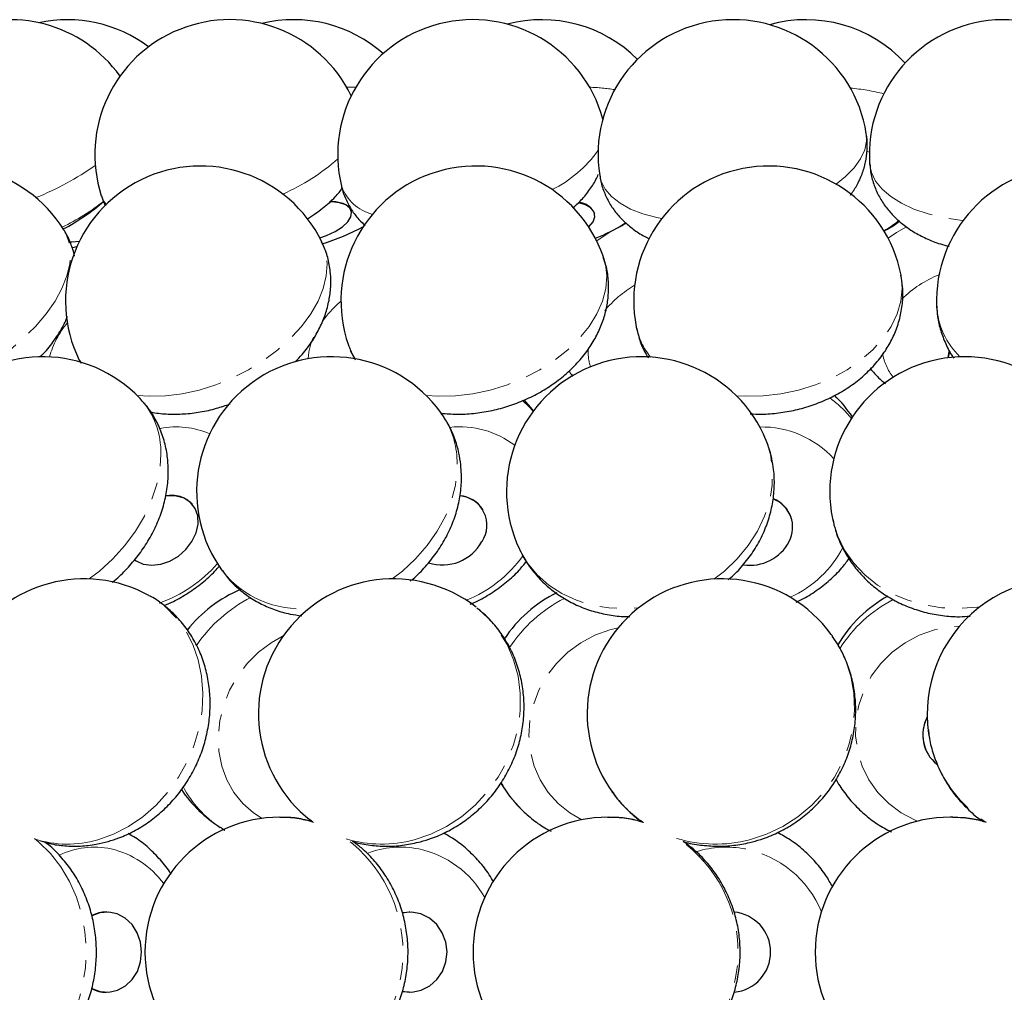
# Model space of a CAD drawing. Header units: millimetres. Extents: x 0 to 841, y 0 to 1481.
# Tile 24 of 29: x 546 to 619, y 1290 to 1362. Entities that reach past the tile are written whole.
import ezdxf

# ---------------------------------------------------------------- set-up
doc = ezdxf.new("R2010")
doc.units = ezdxf.units.MM
doc.linetypes.add('SLD-Combinazione-di-due-tratteggi', pattern=[12.7, 6.35, -1.27, 1.27, -1.27, 1.27, -1.27])
doc.linetypes.add('SLD-Solido', pattern=[0])

msp = doc.modelspace()

# ---------------------------------------------------------------- linework, layer by layer
at = {"color": 8, "linetype": 'SLD-Combinazione-di-due-tratteggi', "lineweight": 18}
for p, q in [((608.518, 1352.167), (608.668, 1352.13)), ((567.034, 1347.181), (567.616, 1347.568)), ((550.113, 1336.707), (550.187, 1336.563)), ((567.273, 1302.594), (567.431, 1302.474))]:
    msp.add_line(p, q, dxfattribs=at)
at = {"color": 7, "linetype": 'SLD-Solido', "lineweight": 25}
for p, q in [((551.946, 1348.401), (551.807, 1348.379)), ((551.866, 1348.429), (551.943, 1348.441)), ((570.273, 1347.771), (570.262, 1347.81)), ((567.039, 1347.174), (567.772, 1347.68)), ((567.616, 1347.568), (567.772, 1347.68)), ((588.313, 1347.546), (588.306, 1347.585)), ((588.364, 1345.743), (588.982, 1346)), ((549.575, 1345.04), (549.945, 1345.125)), ((550.126, 1336.71), (550.243, 1336.496)), ((558.502, 1326.009), (558.483, 1326.031)), ((580.03, 1325.616), (580.016, 1325.639)), ((602.877, 1325.039), (602.87, 1325.061)), ((605.925, 1316.27), (605.841, 1316.387)), ((613.027, 1309.295), (613.059, 1309.051)), ((612.852, 1307.829), (612.857, 1307.818)), ((589.591, 1304.729), (589.673, 1304.615)), ((567.203, 1302.648), (567.273, 1302.594)), ((567.206, 1302.665), (567.418, 1302.484)), ((614.853, 1302.835), (614.656, 1302.837)), ((552.14, 1295.812), (552.118, 1295.812)), ((574.58, 1295.812), (574.564, 1295.812)), ((552.118, 1289.862), (552.14, 1289.862)), ((574.564, 1289.862), (574.58, 1289.862))]:
    msp.add_line(p, q, dxfattribs=at)
at = {"color": 8, "linetype": 'SLD-Combinazione-di-due-tratteggi', "lineweight": 18, "flags": 128}
for points in [[(569.932, 1356.94), (569.959, 1356.94), (570.608, 1356.938)], [(606.196, 1349.761), (606.893, 1350.312), (607.533, 1350.956), (608.013, 1351.619), (608.325, 1352.287), (608.462, 1352.948), (608.441, 1353.491)], [(608.69, 1351.266), (608.823, 1350.613), (609.132, 1349.982), (609.612, 1349.386), (610.253, 1348.836), (611.044, 1348.342), (611.971, 1347.912), (613.018, 1347.553), (614.165, 1347.273), (615.393, 1347.077), (615.613, 1347.051)], [(588.682, 1350.395), (588.786, 1349.982), (589.088, 1349.386), (589.559, 1348.836), (590.191, 1348.342), (590.972, 1347.912), (591.889, 1347.553), (592.925, 1347.273), (593.282, 1347.201)], [(534.932, 1334.111), (535.82, 1334.03), (536.887, 1334.06), (538.018, 1334.215), (539.193, 1334.493), (540.39, 1334.889), (541.589, 1335.395), (542.768, 1336.004), (543.907, 1336.703), (544.984, 1337.481), (545.98, 1338.323), (546.878, 1339.215), (547.662, 1340.14), (548.318, 1341.082), (548.833, 1342.025), (549.2, 1342.951), (549.411, 1343.844), (549.462, 1344.688), (549.353, 1345.468), (549.085, 1346.169), (548.976, 1346.36)], [(588.461, 1345.553), (589.397, 1346.169), (589.682, 1346.335)], [(590.638, 1346.896), (590.533, 1346.827), (589.987, 1346.5)], [(590.019, 1346.519), (590.543, 1346.781), (590.677, 1346.843)], [(610.06, 1345.739), (610.683, 1346.169), (611.415, 1346.599)], [(554.391, 1334.103), (555.336, 1334.03), (556.515, 1334.06), (557.741, 1334.215), (558.99, 1334.493), (560.242, 1334.889), (561.473, 1335.395), (562.662, 1336.004), (563.787, 1336.703), (564.829, 1337.481), (565.768, 1338.323), (566.588, 1339.215), (567.275, 1340.14), (567.816, 1341.082), (568.201, 1342.025), (568.423, 1342.951), (568.48, 1343.844), (568.369, 1344.688), (568.092, 1345.468), (568.083, 1345.487)], [(575.826, 1334.089), (576.73, 1334.03), (577.993, 1334.06), (579.283, 1334.215), (580.577, 1334.493), (581.852, 1334.889), (583.085, 1335.395), (584.254, 1336.004), (585.339, 1336.703), (586.319, 1337.481), (587.178, 1338.323), (587.901, 1339.215), (588.473, 1340.14), (588.885, 1341.082), (589.131, 1342.025), (589.204, 1342.951), (589.104, 1343.844), (588.959, 1344.367)], [(598.821, 1334.063), (599.477, 1334.03), (600.792, 1334.06), (602.115, 1334.215), (603.421, 1334.493), (604.688, 1334.889), (605.893, 1335.395), (607.013, 1336.004), (608.031, 1336.703), (608.926, 1337.481), (609.684, 1338.323), (610.29, 1339.215), (610.734, 1340.14), (611.008, 1341.082), (611.107, 1342.025), (611.029, 1342.951), (611.018, 1343.011)], [(570.059, 1337.826), (570.382, 1337.107), (570.566, 1336.807)], [(582.964, 1333.726), (583.46, 1333.252), (583.751, 1332.923)], [(601.338, 1329.713), (601.017, 1330.783), (600.83, 1331.216)], [(550.846, 1320.494), (551.611, 1321.082), (552.597, 1321.982), (553.491, 1322.971), (554.276, 1324.031), (554.938, 1325.144), (555.465, 1326.289), (555.848, 1327.445), (556.08, 1328.594), (556.158, 1329.713)], [(573.298, 1320.501), (574.059, 1321.082), (575.039, 1321.982), (575.908, 1322.971), (576.65, 1324.031), (577.252, 1325.144), (577.704, 1326.289), (577.996, 1327.445), (578.126, 1328.594), (578.088, 1329.713)], [(597.152, 1320.483), (597.926, 1321.082), (598.875, 1321.982), (599.697, 1322.971), (600.378, 1324.031), (600.906, 1325.144), (601.271, 1326.289), (601.466, 1327.445), (601.488, 1328.594), (601.338, 1329.713)], [(605.931, 1324.967), (605.975, 1324.765), (606.322, 1323.668), (606.837, 1322.63), (607.511, 1321.669), (608.331, 1320.803), (609.283, 1320.046), (610.351, 1319.413), (611.514, 1318.915), (612.752, 1318.56), (614.044, 1318.355), (615.366, 1318.304), (616.694, 1318.407), (616.861, 1318.431)], [(582.731, 1322.707), (582.768, 1322.63), (583.333, 1321.669), (584.049, 1320.803), (584.903, 1320.046), (585.88, 1319.413), (586.962, 1318.915), (588.13, 1318.56), (589.364, 1318.355), (590.64, 1318.304), (591.577, 1318.363)], [(551.484, 1301.165), (552.642, 1301.579), (553.762, 1302.152), (554.822, 1302.874), (555.805, 1303.732), (556.693, 1304.711), (557.469, 1305.794), (558.12, 1306.96), (558.635, 1308.189), (559.004, 1309.46), (559.221, 1310.749), (559.282, 1312.034), (559.185, 1313.291), (558.933, 1314.499), (558.529, 1315.635), (557.982, 1316.68), (557.3, 1317.614), (556.497, 1318.422), (555.586, 1319.088), (555.275, 1319.269)], [(574.937, 1301.165), (576.163, 1301.579), (577.339, 1302.152), (578.445, 1302.874), (579.46, 1303.732), (580.367, 1304.711), (581.15, 1305.794), (581.795, 1306.96), (582.289, 1308.189), (582.625, 1309.46), (582.796, 1310.749), (582.8, 1312.034), (582.635, 1313.291), (582.306, 1314.499), (581.818, 1315.635), (581.179, 1316.68), (580.401, 1317.614), (579.516, 1318.408)], [(587.367, 1302.648), (586.47, 1303.155), (585.602, 1303.844), (584.86, 1304.666), (584.26, 1305.602), (583.818, 1306.628), (583.542, 1307.722), (583.44, 1308.858), (583.514, 1310.008), (583.762, 1311.146), (584.178, 1312.246), (584.754, 1313.282), (585.474, 1314.228), (586.323, 1315.064), (587.28, 1315.769), (588.323, 1316.328), (589.427, 1316.726), (590.05, 1316.873)], [(612.233, 1302.539), (612.053, 1302.614), (611.026, 1303.155), (610.101, 1303.844), (609.299, 1304.666), (608.64, 1305.602), (608.138, 1306.628), (607.806, 1307.722), (607.651, 1308.858), (607.678, 1310.008), (607.884, 1311.146), (608.266, 1312.246), (608.814, 1313.282), (609.516, 1314.228), (610.355, 1315.064), (611.312, 1315.769), (612.364, 1316.328), (613.486, 1316.726), (614.653, 1316.954), (615.36, 1317.008)], [(563.661, 1302.749), (563.026, 1303.155), (562.237, 1303.844), (561.573, 1304.666), (561.048, 1305.602), (560.675, 1306.628), (560.462, 1307.722), (560.415, 1308.858), (560.535, 1310.008), (560.819, 1311.146), (561.26, 1312.246), (561.848, 1313.282), (562.569, 1314.228), (563.406, 1315.064), (564.339, 1315.769), (565.227, 1316.27)], [(599.787, 1301.165), (601.049, 1301.579), (602.253, 1302.152), (603.377, 1302.874), (604.4, 1303.732), (605.305, 1304.711), (606.075, 1305.794), (606.697, 1306.96), (607.159, 1308.189), (607.453, 1309.46), (607.575, 1310.749), (607.521, 1312.034), (607.293, 1313.291), (606.894, 1314.499), (606.333, 1315.635), (605.925, 1316.27)], [(546.864, 1284.469), (547.36, 1284.891), (548.195, 1285.771), (548.926, 1286.777), (549.538, 1287.892), (550.022, 1289.094), (550.368, 1290.364), (550.57, 1291.677), (550.625, 1293.011), (550.531, 1294.343), (550.291, 1295.647), (549.908, 1296.901), (549.39, 1298.082), (548.746, 1299.17), (547.986, 1300.145), (547.126, 1300.99), (546.804, 1301.251)]]:
    msp.add_lwpolyline(points, dxfattribs=at)
at = {"color": 7, "linetype": 'SLD-Solido', "lineweight": 25, "flags": 128}
for points in [[(567.94, 1345.767), (568.442, 1345.946), (569.079, 1346.248), (569.612, 1346.594), (570.006, 1346.964), (570.237, 1347.334), (570.29, 1347.681), (570.163, 1347.982), (569.862, 1348.22), (569.407, 1348.378), (568.827, 1348.448), (568.669, 1348.451)], [(568.714, 1348.489), (569.12, 1348.463), (569.641, 1348.348), (570.022, 1348.149), (570.238, 1347.877), (570.262, 1347.81)], [(587.868, 1346.585), (587.879, 1346.594), (588.188, 1346.964), (588.321, 1347.334), (588.271, 1347.681), (588.04, 1347.982), (587.643, 1348.22), (587.113, 1348.377)], [(589.987, 1346.5), (589.649, 1346.318), (588.982, 1346)], [(549.387, 1345.476), (549.561, 1345.479), (550.138, 1345.537)], [(614.515, 1336.887), (614.546, 1337.193), (614.588, 1337.353)], [(614.607, 1337.369), (614.519, 1336.897), (614.519, 1336.888)], [(583.768, 1332.944), (583.551, 1333.223), (583.081, 1333.768)], [(558.462, 1323.268), (558.768, 1323.901), (558.915, 1324.546), (558.893, 1325.162), (558.704, 1325.711), (558.36, 1326.157), (557.882, 1326.473), (557.3, 1326.64), (556.651, 1326.646), (556.513, 1326.627)], [(554.218, 1321.918), (554.326, 1321.84), (554.861, 1321.597), (555.481, 1321.51), (556.148, 1321.585), (556.821, 1321.818), (557.457, 1322.193), (558.015, 1322.686), (558.462, 1323.268)], [(581.341, 1305.379), (582.001, 1304.407), (582.905, 1303.384)], [(551.663, 1289.912), (552.313, 1289.868), (552.952, 1290.011), (553.539, 1290.331), (554.039, 1290.809), (554.419, 1291.414), (554.657, 1292.108), (554.736, 1292.848), (554.651, 1293.588), (554.41, 1294.28), (554.025, 1294.882), (553.522, 1295.355), (552.932, 1295.67), (552.293, 1295.806), (551.644, 1295.757), (551.041, 1295.532)], [(574.048, 1295.76), (574.378, 1295.805), (574.564, 1295.812)], [(574.068, 1289.912), (574.766, 1289.868), (575.453, 1290.011), (576.085, 1290.331), (576.622, 1290.809), (577.031, 1291.414), (577.286, 1292.108), (577.371, 1292.848), (577.281, 1293.588), (577.02, 1294.28), (576.607, 1294.882), (576.066, 1295.355), (575.432, 1295.67), (574.744, 1295.806), (574.053, 1295.758)], [(551.037, 1290.143), (551.044, 1290.14), (551.663, 1289.912)], [(574.564, 1289.862), (574.4, 1289.867), (574.057, 1289.911)]]:
    msp.add_lwpolyline(points, dxfattribs=at)
at = {"color": 7, "linetype": 'SLD-Solido', "lineweight": 25}
for centre, radius, start, end in [((545.002, 1351.943), 10, 35.57076, 193.33062), ((549.224, 1351.943), 10, 52.96633, 102.18761), ((561.27, 1351.943), 10, 25.83625, 197.78409), ((566.005, 1351.943), 10, 48.44624, 103.69308), ((579.271, 1351.943), 10, 15.30667, 193.58852), ((584.401, 1351.943), 10, 44.92534, 104.86243), ((598.561, 1351.943), 10, 8.90673, 188.90673), ((603.961, 1351.943), 10, 42.66754, 105.66198), ((618.667, 1351.943), 10, 3.88215, 183.88215), ((540.473, 1341.097), 10, 31.7614, 208.91322), ((559.098, 1341.097), 10, 26.04112, 206.04112), ((579.509, 1341.097), 10, 19.09161, 199.09161), ((601.203, 1341.097), 10, 11.03919, 191.03919), ((623.647, 1341.097), 10, 2.24827, 182.24827), ((541.826, 1360.048), 15.356, 297.5622, 311.20039), ((587.036, 1347.023), 1.388, 23.864, 85.42511), ((563.718, 1360.048), 15.356, 286.67283, 299.05638), ((547.391, 1326.962), 10, 43.89864, 223.89864), ((568.812, 1326.962), 10, 35.94737, 215.94737), ((591.781, 1326.962), 10, 25.1805, 205.1805), ((615.73, 1326.962), 10, 11.50707, 191.50707), ((599.087, 1326.962), 10, 33.67801, 45.5753), ((556.944, 1324.584), 2.112, 43.23634, 101.64711), ((578.154, 1324.477), 2.174, 326.21514, 85.70604), ((578.127, 1324.432), 2.241, 32.5553, 84.98802), ((600.652, 1324.264), 2.356, 19.77009, 67.53469), ((600.71, 1324.309), 2.275, 332.78287, 68.14631), ((577.004, 1324.91), 3.382, 252.58715, 330.95504), ((599.798, 1324.834), 3.327, 261.80839, 331.92937), ((550.467, 1310.501), 10, 61.2606, 235.64517), ((573.395, 1310.501), 10, 52.25448, 232.25448), ((597.757, 1310.501), 10, 36.05788, 216.05788), ((622.954, 1310.501), 10, 8.33564, 188.33564), ((565.958, 1310.501), 10, 112.84853, 141.77409), ((589.93, 1310.501), 10, 116.21472, 146.39201), ((614.929, 1310.501), 10, 119.20725, 149.3145), ((615.444, 1308.944), 2.821, 151.85307, 203.28048), ((615.41, 1308.939), 2.784, 151.78684, 231.3084), ((565.958, 1310.501), 10, 214.10964, 237.38008), ((564.984, 1292.837), 10, 90, 270), ((589.299, 1292.837), 10, 90, 270), ((614.656, 1292.837), 10, 90, 270), ((552.124, 1293.492), 2.319, 90.13978, 117.71959), ((598.373, 1292.836), 2.979, 275.53814, 84.90915), ((552.124, 1292.181), 2.319, 241.83077, 269.86326)]:
    msp.add_arc(centre, radius, start, end, dxfattribs=at)
at = {"color": 8, "linetype": 'SLD-Combinazione-di-due-tratteggi', "lineweight": 18}
for centre, radius, start, end in [((587.526, 1342.469), 14.471, 80.96311, 88.37486), ((606.031, 1342.276), 14.648, 75.3366, 85.17907), ((581.164, 1357.475), 9.052, 296.1598, 324.85759), ((558.999, 1363.148), 15.431, 293.69835, 311.75974), ((538.279, 1369.903), 22.842, 292.19039, 304.76086), ((572.711, 1350.775), 3.374, 200.50171, 255.04882), ((542.32, 1360.455), 15.34, 295.16023, 308.92521), ((553.498, 1349.461), 1.841, 198.115, 221.10333), ((606.209, 1352.592), 7.218, 299.31861, 310.21124), ((616.903, 1335.373), 8.259, 111.78353, 134.80188), ((595.657, 1334.887), 8.585, 120.71237, 140.25944), ((575.133, 1334.528), 8.636, 130.63367, 144.76327), ((619.354, 1341.061), 5.71, 183.58189, 225.96817), ((554.425, 1335.14), 6.765, 140.16665, 164.49739), ((596.403, 1340.199), 5.117, 191.46127, 219.57538), ((571.725, 1336.533), 4.659, 156.13626, 176.60346), ((591.551, 1337.281), 3.717, 175.44381, 196.65323), ((613.714, 1337.979), 4.149, 190.62139, 217.69818), ((601.182, 1327.46), 7.889, 38.73314, 54.91226), ((550.284, 1329.904), 5.876, 358.1364, 42.78812), ((571.676, 1329.069), 6.444, 5.73013, 35.72495), ((557.291, 1325.46), 6.305, 66.75321, 100.76465), ((578.328, 1325.077), 6.695, 52.64721, 96.41568), ((600.703, 1324.558), 7.202, 42.27081, 91.18379), ((575.362, 1327.615), 9.347, 291.52802, 324.89581), ((599.41, 1326.647), 8.238, 294.27794, 332.66952), ((552.79, 1328.15), 9.982, 288.96485, 319.23849), ((566.505, 1325.652), 7.369, 218.23674, 275.01393), ((567.832, 1309.376), 10.955, 117.14121, 145.57486), ((590.936, 1309.507), 10.712, 117.00784, 146.60165), ((615.173, 1309.874), 10.262, 117.54748, 147.91209), ((622.474, 1310.474), 9.522, 188.59534, 237.16324), ((564.863, 1308.737), 7.924, 207.2795, 237.17945), ((589.009, 1309.564), 8.686, 208.44549, 225.08938), ((596.966, 1309.93), 9.025, 216.0827, 235.70886), ((564.98, 1294.526), 8.31, 72.53968, 89.96885), ((589.297, 1293.547), 9.29, 73.41626, 89.98887), ((614.655, 1292.97), 9.867, 74.12502, 88.85392), ((549.247, 1308.681), 7.841, 251.79027, 286.57434), ((572.531, 1309.902), 9.061, 253.08031, 285.39976), ((563.583, 1292.836), 10.518, 307.29577, 53.00426), ((597.271, 1310.746), 9.905, 253.04446, 284.71363), ((588.742, 1292.837), 10.196, 304.46617, 54.93214), ((551.225, 1294.615), 6, 78.00718, 115.68603), ((550.954, 1293.943), 6.715, 36.25108, 76.93628), ((573.932, 1293.736), 6.88, 78.76893, 111.04245), ((573.762, 1293.305), 7.336, 29.30071, 78.11881), ((598.06, 1293.125), 7.492, 79.2255, 106.98369), ((597.985, 1292.948), 7.679, 21.91807, 78.92177)]:
    msp.add_arc(centre, radius, start, end, dxfattribs=at)
at = {"color": 7, "linetype": 'SLD-Solido', "lineweight": 25}
for points, knots in [([(607.271, 1348.936), (607.434, 1349.172), (607.772, 1349.663), (608.145, 1350.49), (608.408, 1351.376), (608.522, 1352.31), (608.529, 1353.025), (608.443, 1353.418), (608.428, 1353.487)], [0, 0, 0, 0, 0.180738, 0.375563, 0.565481, 0.752526, 0.956532, 1, 1, 1, 1]), ([(608.709, 1351.262), (608.721, 1351.068), (608.75, 1350.558), (608.971, 1349.761), (609.336, 1348.902), (609.828, 1348.115), (610.428, 1347.402), (611.137, 1346.763), (611.954, 1346.196), (612.888, 1345.71), (613.769, 1345.353), (614.362, 1345.202), (614.581, 1345.146)], [0, 0, 0, 0, 0.063328, 0.166662, 0.268282, 0.369603, 0.472151, 0.57764, 0.687902, 0.804479, 0.927625, 1, 1, 1, 1]), ([(586.698, 1347.998), (586.88, 1348.158), (587.32, 1348.547), (587.888, 1349.249), (588.34, 1349.917), (588.523, 1350.345), (588.578, 1350.475)], [0, 0, 0, 0, 0.2312, 0.559123, 0.866837, 1, 1, 1, 1]), ([(588.699, 1350.406), (588.71, 1350.3), (588.755, 1349.879), (588.992, 1349.179), (589.39, 1348.34), (589.916, 1347.585), (590.541, 1346.912), (591.27, 1346.33), (591.881, 1345.933), (592.265, 1345.763), (592.355, 1345.724)], [0, 0, 0, 0, 0.051001, 0.201794, 0.349438, 0.495911, 0.643421, 0.794466, 0.951857, 1, 1, 1, 1]), ([(567.583, 1347.563), (567.774, 1347.696), (568.318, 1348.076), (569.015, 1348.709), (569.462, 1349.256), (569.649, 1349.485)], [0, 0, 0, 0, 0.239982, 0.682893, 1, 1, 1, 1]), ([(569.554, 1349.594), (569.556, 1349.58), (569.607, 1349.256), (569.849, 1348.658), (570.274, 1347.845), (570.771, 1347.178), (571.149, 1346.827), (571.311, 1346.677)], [0, 0, 0, 0, 0.011999, 0.282748, 0.546461, 0.806515, 1, 1, 1, 1]), ([(551.767, 1348.889), (551.824, 1348.687), (551.896, 1348.43), (552.029, 1348.201), (552.058, 1348.152)], [0, 0, 0, 0, 0.786473, 1, 1, 1, 1]), ([(549.76, 1344.428), (549.759, 1344.434), (549.712, 1344.75), (549.477, 1345.371), (549.21, 1346.022), (548.987, 1346.332), (548.962, 1346.366)], [0, 0, 0, 0, 0.008439, 0.456237, 0.939513, 1, 1, 1, 1]), ([(590.058, 1346.548), (590.155, 1346.596), (590.353, 1346.694), (590.526, 1346.818), (590.615, 1346.882)], [0, 0, 0, 0, 0.485219, 1, 1, 1, 1]), ([(609.733, 1346.277), (610.05, 1346.444), (610.462, 1346.661), (610.818, 1346.94), (610.9, 1347.004)], [0, 0, 0, 0, 0.770068, 1, 1, 1, 1]), ([(566.111, 1336.578), (566.291, 1336.762), (566.772, 1337.253), (567.387, 1338.109), (567.96, 1339.11), (568.372, 1340.109), (568.643, 1341.118), (568.771, 1342.126), (568.759, 1343.157), (568.579, 1344.185), (568.341, 1344.977), (568.121, 1345.38), (568.07, 1345.474)], [0, 0, 0, 0, 0.076359, 0.204127, 0.318584, 0.429905, 0.537851, 0.642823, 0.745506, 0.857684, 0.966695, 1, 1, 1, 1]), ([(576.934, 1332.778), (577.319, 1332.746), (578.109, 1332.68), (579.331, 1332.747), (580.575, 1332.935), (581.807, 1333.253), (583.008, 1333.694), (584.16, 1334.255), (585.248, 1334.931), (586.253, 1335.719), (587.154, 1336.613), (587.901, 1337.567), (588.486, 1338.55), (588.914, 1339.535), (589.201, 1340.54), (589.352, 1341.589), (589.342, 1342.661), (589.207, 1343.606), (589.014, 1344.152), (588.942, 1344.357)], [0, 0, 0, 0, 0.058766, 0.120612, 0.182806, 0.245174, 0.307757, 0.370688, 0.434096, 0.498125, 0.562783, 0.627692, 0.685239, 0.741418, 0.796276, 0.85003, 0.908525, 0.965561, 1, 1, 1, 1]), ([(599.846, 1332.737), (600.123, 1332.723), (600.819, 1332.688), (601.946, 1332.782), (603.205, 1333), (604.439, 1333.353), (605.63, 1333.831), (606.759, 1334.436), (607.806, 1335.162), (608.748, 1336.002), (609.531, 1336.912), (610.153, 1337.86), (610.634, 1338.855), (610.976, 1339.921), (611.151, 1341.038), (611.17, 1342.077), (611.056, 1342.725), (611.005, 1343.013)], [0, 0, 0, 0, 0.046612, 0.117054, 0.187763, 0.258811, 0.330293, 0.402315, 0.474895, 0.547758, 0.62038, 0.684525, 0.747349, 0.815927, 0.882855, 0.948114, 1, 1, 1, 1]), ([(613.671, 1340.704), (613.683, 1340.45), (613.71, 1339.841), (613.931, 1338.899), (614.312, 1337.91), (614.654, 1337.228), (614.897, 1336.905), (614.927, 1336.865)], [0, 0, 0, 0, 0.186447, 0.446306, 0.704805, 0.963856, 1, 1, 1, 1]), ([(547.233, 1336.958), (547.384, 1337.114), (547.833, 1337.58), (548.452, 1338.44), (548.973, 1339.282), (549.184, 1339.805), (549.239, 1339.943)], [0, 0, 0, 0, 0.1748, 0.520286, 0.873599, 1, 1, 1, 1]), ([(591.398, 1339.158), (591.475, 1338.837), (591.633, 1338.175), (591.95, 1337.411), (592.213, 1336.998), (592.288, 1336.881)], [0, 0, 0, 0, 0.4027079, 0.8311092, 1, 1, 1, 1]), ([(570.077, 1337.828), (570.112, 1337.711), (570.224, 1337.329), (570.421, 1336.981), (570.557, 1336.739)], [0, 0, 0, 0, 0.305883, 1, 1, 1, 1]), ([(586.403, 1335.903), (586.484, 1335.782), (586.57, 1335.657), (586.678, 1335.551), (586.682, 1335.547)], [0, 0, 0, 0, 0.96137, 1, 1, 1, 1]), ([(608.762, 1336.061), (608.95, 1335.837), (609.283, 1335.439), (609.69, 1335.111), (609.867, 1334.968)], [0, 0, 0, 0, 0.56363, 1, 1, 1, 1]), ([(556.713, 1328.479), (556.705, 1328.757), (556.685, 1329.431), (556.499, 1330.475), (556.143, 1331.576), (555.628, 1332.584), (555.109, 1333.355), (554.721, 1333.743), (554.594, 1333.87)], [0, 0, 0, 0, 0.139608, 0.337492, 0.532291, 0.722584, 0.908891, 1, 1, 1, 1]), ([(555.389, 1332.884), (555.452, 1332.869), (555.876, 1332.767), (556.707, 1332.705), (557.878, 1332.705), (559.083, 1332.853), (560.23, 1333.1), (560.957, 1333.354), (561.286, 1333.47)], [0, 0, 0, 0, 0.033362, 0.226119, 0.424468, 0.626683, 0.830504, 1, 1, 1, 1]), ([(578.387, 1328.965), (578.347, 1329.252), (578.253, 1329.923), (577.947, 1330.937), (577.503, 1331.947), (577.101, 1332.536), (576.913, 1332.81)], [0, 0, 0, 0, 0.208064, 0.485858, 0.760527, 1, 1, 1, 1]), ([(601.436, 1329.423), (601.367, 1329.71), (601.218, 1330.327), (600.959, 1330.906), (600.821, 1331.216)], [0, 0, 0, 0, 0.465215, 1, 1, 1, 1]), ([(574.638, 1320.336), (574.711, 1320.393), (575.123, 1320.711), (575.781, 1321.4), (576.59, 1322.393), (577.266, 1323.477), (577.804, 1324.624), (578.188, 1325.818), (578.408, 1327.034), (578.461, 1328.089), (578.407, 1328.728), (578.387, 1328.965)], [0, 0, 0, 0, 0.0276706, 0.1557813, 0.2843775, 0.413333, 0.5423826, 0.6711029, 0.7989588, 0.9254168, 1, 1, 1, 1]), ([(598.196, 1320.428), (598.339, 1320.548), (598.809, 1320.94), (599.493, 1321.721), (600.231, 1322.748), (600.822, 1323.856), (601.261, 1325.017), (601.539, 1326.21), (601.65, 1327.412), (601.609, 1328.489), (601.486, 1329.15), (601.436, 1329.423)], [0, 0, 0, 0, 0.054379, 0.179112, 0.303793, 0.428128, 0.551779, 0.674419, 0.795802, 0.915808, 1, 1, 1, 1]), ([(552.55, 1320.239), (552.565, 1320.25), (552.921, 1320.514), (553.545, 1321.132), (554.398, 1322.088), (555.135, 1323.142), (555.751, 1324.265), (556.231, 1325.446), (556.557, 1326.665), (556.698, 1327.683), (556.709, 1328.287), (556.713, 1328.479)], [0, 0, 0, 0, 0.005785, 0.137043, 0.268926, 0.401535, 0.534977, 0.669182, 0.803675, 0.937659, 1, 1, 1, 1]), ([(605.955, 1324.929), (606.015, 1324.653), (606.156, 1323.998), (606.555, 1323.015), (607.116, 1321.995), (607.814, 1321.057), (608.631, 1320.213), (609.559, 1319.473), (610.583, 1318.848), (611.689, 1318.349), (612.863, 1317.981), (614.086, 1317.759), (615.187, 1317.672), (615.874, 1317.721), (616.142, 1317.741)], [0, 0, 0, 0, 0.063184, 0.149719, 0.236095, 0.322545, 0.409289, 0.496507, 0.584328, 0.672819, 0.761987, 0.85179, 0.942154, 1, 1, 1, 1]), ([(582.75, 1322.71), (582.808, 1322.575), (583.018, 1322.089), (583.525, 1321.327), (584.256, 1320.446), (585.108, 1319.674), (586.058, 1319.016), (587.095, 1318.481), (588.205, 1318.075), (589.374, 1317.816), (590.285, 1317.697), (590.802, 1317.711), (590.911, 1317.713)], [0, 0, 0, 0, 0.04419, 0.158708, 0.272835, 0.38695, 0.501429, 0.616596, 0.732699, 0.849878, 0.968164, 1, 1, 1, 1]), ([(579.081, 1318.627), (579.273, 1318.707), (579.857, 1318.95), (580.77, 1319.499), (581.799, 1320.259), (582.639, 1321.027), (583.082, 1321.574), (583.257, 1321.791)], [0, 0, 0, 0, 0.1176086, 0.3577471, 0.5988803, 0.8408376, 1, 1, 1, 1]), ([(603.235, 1318.783), (603.372, 1318.844), (603.9, 1319.077), (604.748, 1319.618), (605.752, 1320.402), (606.564, 1321.197), (606.983, 1321.763), (607.152, 1321.991)], [0, 0, 0, 0, 0.087084, 0.335139, 0.583577, 0.83205, 1, 1, 1, 1]), ([(556.396, 1318.532), (556.629, 1318.629), (557.249, 1318.885), (558.2, 1319.445), (559.227, 1320.195), (560, 1320.871), (560.388, 1321.322), (560.498, 1321.45)], [0, 0, 0, 0, 0.150464, 0.399081, 0.649044, 0.90015, 1, 1, 1, 1]), ([(560.726, 1321.112), (560.82, 1320.974), (561.123, 1320.53), (561.768, 1319.883), (562.636, 1319.184), (563.599, 1318.615), (564.637, 1318.178), (565.648, 1317.885), (566.322, 1317.804), (566.617, 1317.768)], [0, 0, 0, 0, 0.071777, 0.232233, 0.391962, 0.551715, 0.712228, 0.87414, 1, 1, 1, 1]), ([(552.252, 1301.037), (552.522, 1301.121), (553.174, 1301.324), (554.168, 1301.784), (555.213, 1302.42), (556.185, 1303.188), (557.072, 1304.074), (557.857, 1305.067), (558.527, 1306.15), (559.07, 1307.308), (559.475, 1308.523), (559.734, 1309.774), (559.839, 1311.043), (559.788, 1312.306), (559.58, 1313.541), (559.218, 1314.726), (558.708, 1315.838), (558.061, 1316.856), (557.293, 1317.769), (556.411, 1318.543), (555.731, 1319.039), (555.332, 1319.23), (555.281, 1319.254)], [0, 0, 0, 0, 0.036738, 0.088739, 0.141028, 0.193742, 0.246828, 0.300225, 0.35388, 0.407748, 0.461782, 0.515928, 0.570117, 0.624253, 0.678213, 0.731861, 0.785073, 0.837761, 0.88989, 0.941483, 0.992614, 1, 1, 1, 1]), ([(575.403, 1301.018), (575.678, 1301.099), (576.348, 1301.297), (577.372, 1301.747), (578.452, 1302.377), (579.453, 1303.14), (580.36, 1304.022), (581.159, 1305.009), (581.835, 1306.088), (582.377, 1307.24), (582.773, 1308.448), (583.018, 1309.691), (583.105, 1310.949), (583.032, 1312.2), (582.802, 1313.423), (582.418, 1314.596), (581.889, 1315.701), (581.221, 1316.715), (580.457, 1317.616), (579.865, 1318.113), (579.581, 1318.351)], [0, 0, 0, 0, 0.03919, 0.09551, 0.15201, 0.20876, 0.26573, 0.322882, 0.380179, 0.437565, 0.494987, 0.552386, 0.609696, 0.666847, 0.723775, 0.780424, 0.836762, 0.89278, 0.948498, 1, 1, 1, 1]), ([(599.998, 1301.009), (600.276, 1301.089), (600.958, 1301.283), (602, 1301.73), (603.096, 1302.358), (604.109, 1303.119), (605.021, 1303.999), (605.819, 1304.985), (606.487, 1306.06), (607.016, 1307.207), (607.395, 1308.408), (607.619, 1309.642), (607.684, 1310.89), (607.59, 1312.13), (607.339, 1313.343), (606.93, 1314.505), (606.457, 1315.486), (606.068, 1316.037), (605.914, 1316.254)], [0, 0, 0, 0, 0.045079, 0.110286, 0.175612, 0.241058, 0.30659, 0.372164, 0.43774, 0.503276, 0.56873, 0.634062, 0.699239, 0.764236, 0.829041, 0.893655, 0.958096, 1, 1, 1, 1]), ([(613.045, 1309.305), (613.059, 1309.147), (613.109, 1308.579), (613.36, 1307.625), (613.788, 1306.468), (614.37, 1305.377), (615.083, 1304.364), (615.927, 1303.458), (616.619, 1302.836), (617.052, 1302.56), (617.136, 1302.507)], [0, 0, 0, 0, 0.058342, 0.209253, 0.360061, 0.510836, 0.661656, 0.812594, 0.963712, 1, 1, 1, 1]), ([(606.201, 1305.65), (606.238, 1305.576), (606.458, 1305.137), (606.996, 1304.406), (607.807, 1303.481), (608.745, 1302.681), (609.583, 1302.098), (610.132, 1301.837), (610.309, 1301.754)], [0, 0, 0, 0, 0.042929, 0.256774, 0.470536, 0.684348, 0.898334, 1, 1, 1, 1]), ([(589.603, 1304.746), (589.703, 1304.596), (590.028, 1304.108), (590.72, 1303.39), (591.385, 1302.776), (591.802, 1302.511), (591.876, 1302.464)], [0, 0, 0, 0, 0.166237, 0.542966, 0.919327, 1, 1, 1, 1]), ([(582.877, 1303.416), (583.162, 1303.153), (583.743, 1302.617), (584.496, 1302.09), (584.968, 1301.862), (585.077, 1301.809)], [0, 0, 0, 0, 0.425501, 0.867016, 1, 1, 1, 1]), ([(567.418, 1302.484), (567.172, 1302.553), (566.54, 1302.73), (565.712, 1302.837), (565.139, 1302.822), (564.967, 1302.817)], [0, 0, 0, 0, 0.308314, 0.791775, 1, 1, 1, 1]), ([(591.876, 1302.464), (591.688, 1302.52), (591.106, 1302.695), (590.225, 1302.82), (589.537, 1302.819), (589.26, 1302.819)], [0, 0, 0, 0, 0.221598, 0.687075, 1, 1, 1, 1]), ([(617.259, 1302.471), (617.122, 1302.513), (616.586, 1302.678), (615.775, 1302.801), (615.105, 1302.812), (614.852, 1302.816)], [0, 0, 0, 0, 0.176198, 0.689243, 1, 1, 1, 1]), ([(560.576, 1302.092), (560.665, 1302.024), (560.771, 1301.942), (560.891, 1301.884), (560.911, 1301.874)], [0, 0, 0, 0, 0.834264, 1, 1, 1, 1]), ([(547.251, 1301.081), (547.47, 1301.012), (548.054, 1300.828), (549.049, 1300.696), (550.206, 1300.674), (551.282, 1300.792), (551.956, 1300.962), (552.252, 1301.037)], [0, 0, 0, 0, 0.136519, 0.363959, 0.591871, 0.82089, 1, 1, 1, 1]), ([(556.925, 1298.608), (556.911, 1298.631), (556.689, 1299.017), (556.137, 1299.685), (555.27, 1300.571), (554.463, 1301.22), (553.926, 1301.518), (553.747, 1301.618)], [0, 0, 0, 0, 0.017875, 0.299917, 0.5807, 0.859751, 1, 1, 1, 1]), ([(580.822, 1298.031), (580.718, 1298.216), (580.408, 1298.765), (579.749, 1299.586), (578.868, 1300.471), (577.982, 1301.173), (577.364, 1301.516), (577.107, 1301.658)], [0, 0, 0, 0, 0.119867, 0.357876, 0.595341, 0.832116, 1, 1, 1, 1]), ([(605.935, 1297.694), (605.78, 1297.97), (605.42, 1298.611), (604.698, 1299.517), (603.809, 1300.404), (602.864, 1301.147), (602.182, 1301.524), (601.866, 1301.699)], [0, 0, 0, 0, 0.16326, 0.379921, 0.596421, 0.812728, 1, 1, 1, 1]), ([(547.545, 1284.676), (547.766, 1284.849), (548.294, 1285.264), (549.023, 1286.059), (549.736, 1287.026), (550.332, 1288.092), (550.806, 1289.236), (551.147, 1290.443), (551.35, 1291.693), (551.408, 1292.966), (551.32, 1294.243), (551.084, 1295.502), (550.704, 1296.723), (550.181, 1297.884), (549.527, 1298.966), (548.741, 1299.937), (548.073, 1300.618), (547.642, 1300.926), (547.543, 1300.996)], [0, 0, 0, 0, 0.045863, 0.110043, 0.174835, 0.240241, 0.306211, 0.372666, 0.439523, 0.506709, 0.57417, 0.64185, 0.709685, 0.777587, 0.845425, 0.913028, 0.980205, 1, 1, 1, 1]), ([(570.375, 1301.049), (570.463, 1301.02), (570.929, 1300.866), (571.817, 1300.732), (573.018, 1300.663), (574.225, 1300.749), (575.012, 1300.929), (575.403, 1301.018)], [0, 0, 0, 0, 0.0548867, 0.2909079, 0.5275227, 0.7650109, 1, 1, 1, 1]), ([(570.405, 1284.647), (570.59, 1284.78), (571.104, 1285.148), (571.844, 1285.887), (572.617, 1286.838), (573.267, 1287.891), (573.79, 1289.022), (574.174, 1290.217), (574.414, 1291.456), (574.504, 1292.721), (574.441, 1293.992), (574.226, 1295.247), (573.861, 1296.465), (573.35, 1297.627), (572.703, 1298.713), (571.926, 1299.698), (571.148, 1300.488), (570.594, 1300.89), (570.375, 1301.049)], [0, 0, 0, 0, 0.03644, 0.100772, 0.165395, 0.230333, 0.295584, 0.36113, 0.426941, 0.492978, 0.559197, 0.625546, 0.691959, 0.758374, 0.824719, 0.890916, 0.956888, 1, 1, 1, 1]), ([(594.881, 1301.039), (594.902, 1301.032), (595.312, 1300.894), (596.153, 1300.762), (597.386, 1300.66), (598.612, 1300.729), (599.481, 1300.879), (599.932, 1300.993), (599.998, 1301.009)], [0, 0, 0, 0, 0.01298, 0.251775, 0.491149, 0.731167, 0.960635, 1, 1, 1, 1]), ([(594.906, 1284.661), (595.049, 1284.758), (595.534, 1285.085), (596.263, 1285.777), (597.078, 1286.716), (597.766, 1287.76), (598.323, 1288.884), (598.737, 1290.071), (599.003, 1291.304), (599.114, 1292.562), (599.07, 1293.826), (598.87, 1295.076), (598.517, 1296.291), (598.016, 1297.452), (597.376, 1298.54), (596.604, 1299.533), (595.775, 1300.382), (595.16, 1300.834), (594.881, 1301.039)], [0, 0, 0, 0, 0.027192, 0.092202, 0.157321, 0.222563, 0.287935, 0.353434, 0.419053, 0.484776, 0.550584, 0.616449, 0.682338, 0.748221, 0.814068, 0.879849, 0.945537, 1, 1, 1, 1])]:
    msp.add_open_spline(points, degree=3, knots=knots, dxfattribs=at)

doc.saveas('drawing.dxf')
